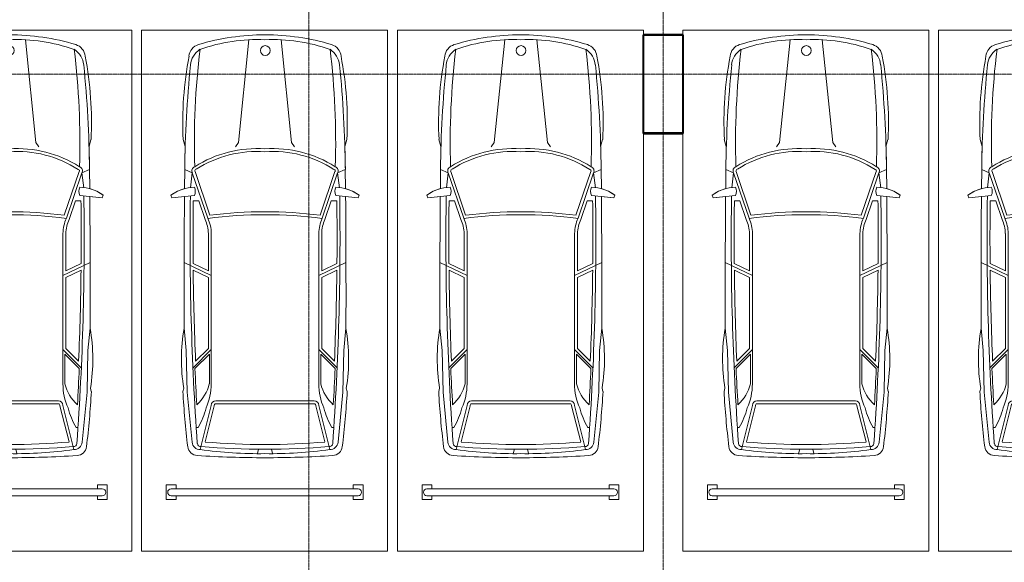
# Model space of a CAD drawing. Header units: millimetres. Extents: x 5617 to 102122, y -9330 to 63558.
# Tile 32 of 56: x 73577 to 83584, y 3138 to 8655. Entities that reach past the tile are written whole.
import ezdxf

# ---------------------------------------------------------------- set-up
doc = ezdxf.new("R2010")
doc.units = ezdxf.units.MM
doc.linetypes.add('ADSK_Линия сетки', pattern=[25, 20, -2.5, 0, -2.5])
doc.linetypes.add('Линия сетки', pattern=[25, 20, -2.5, 0, -2.5])
for name, color, linetype, lineweight in [('Оси', 7, 'Continuous', 9), ('Парковка', 7, 'Continuous', 18), ('Перекрытия', 7, 'Continuous', 18), ('Стены разрез', 7, 'Continuous', 40), ('Элементы узлов', 7, 'Continuous', 18)]:
    doc.layers.add(name, color=color, linetype=linetype, lineweight=lineweight)

# ---------------------------------------------------------------- blocks, each defined once
blk = doc.blocks.new('199_Парковочные места 3 класса и МГН - Средний класс-5604848-МКСС_LB02_-11_400__Кабельные конструкции_Лотки_4')
at = {"layer": 'Парковка', "color": 254, "true_color": 0xcccccc}
for p, q in [((0, -5300), (0, 0)), ((0, 0), (2500, 0)), ((2500, 0), (2500, -5300)), ((2500, -5300), (0, -5300))]:
    blk.add_line(p, q, dxfattribs=at)
at = {"layer": 'Элементы узлов', "color": 254, "true_color": 0xcccccc}
for p, q in [((984, -1142), (1090, -99)), ((1524, -1142), (1418, -99)), ((422, -1114), (442, -1185)), ((422, -1114), (442, -1185)), ((953, -1186), (984, -1142)), ((1555, -1186), (1524, -1142)), ((2085, -1114), (2065, -1185)), ((2065, -1185), (2085, -1114)), ((436, -1612), (438, -1418)), ((438, -1418), (436, -1612)), ((515, -1453), (438, -1418)), ((515, -1453), (497, -1605)), ((515, -1453), (673, -1914)), ((543, -1440), (693, -1881)), ((1965, -1440), (1814, -1881)), ((1992, -1453), (1835, -1914)), ((1992, -1453), (2070, -1418)), ((1992, -1453), (2011, -1605)), ((2072, -1612), (2070, -1418)), ((2072, -1612), (2070, -1418)), ((298, -1678), (308, -1707)), ((298, -1678), (308, -1707)), ((308, -1707), (536, -1683)), ((308, -1707), (435, -1693)), ((2200, -1707), (1972, -1683)), ((2072, -1693), (2200, -1707)), ((2210, -1678), (2200, -1707)), ((2200, -1707), (2210, -1678)), ((580, -1736), (525, -1736)), ((580, -1736), (645, -1925)), ((1927, -1736), (1863, -1925)), ((1927, -1736), (1983, -1736)), ((678, -2069), (678, -2449)), ((708, -2069), (708, -3598)), ((1800, -2069), (1800, -3598)), ((1830, -2069), (1830, -2449)), ((708, -2497), (432, -2363)), ((678, -2449), (523, -2374)), ((1800, -2497), (2076, -2363)), ((1830, -2449), (1984, -2374)), ((678, -2516), (524, -2441)), ((1830, -2516), (1984, -2441)), ((678, -2516), (678, -3237)), ((1830, -2516), (1830, -3237)), ((453, -3260), (432, -3033)), ((2054, -3260), (2076, -3033)), ((463, -3682), (453, -3260)), ((708, -3249), (522, -3435)), ((688, -3297), (542, -3443)), ((678, -3237), (549, -3366)), ((688, -3297), (688, -3598)), ((1800, -3249), (1986, -3435)), ((1820, -3297), (1820, -3598)), ((1820, -3297), (1966, -3443)), ((1830, -3237), (1959, -3366)), ((2045, -3682), (2054, -3260)), ((419, -3676), (428, -3642)), ((428, -3642), (419, -3676)), ((512, -4192), (463, -3682)), ((1996, -4192), (2045, -3682)), ((2088, -3676), (2079, -3642)), ((2088, -3676), (2079, -3642)), ((1254, -3771), (754, -3771)), ((1254, -3801), (754, -3801)), ((1254, -3771), (1754, -3771)), ((1254, -3801), (1754, -3801)), ((708, -3817), (596, -4265)), ((738, -3820), (646, -4189)), ((1770, -3820), (1862, -4189)), ((1800, -3817), (1912, -4265)), ((574, -4042), (555, -4042)), ((1933, -4042), (1953, -4042)), ((1188, -4261), (1177, -4307)), ((1320, -4261), (1331, -4307))]:
    blk.add_line(p, q, dxfattribs=at)
blk.add_circle((1256, -208), 49.6, dxfattribs=at)
for centre, radius, start, end in [((1254, -2377), 2329, 90.0001, 106.8716), ((1254, -2377), 2329, 90.0001, 106.8716), ((1178, -1869), 1772, 87.5536, 109.2869), ((1254, -2377), 2329, 73.1284, 89.9999), ((1254, -2377), 2329, 73.1284, 89.9999), ((1329, -1869), 1772, 70.7131, 92.4464), ((617, -279), 137, 106.8716, 175.0665), ((617, -279), 137, 106.8716, 175.0665), ((710, -376), 215, 123.1556, 174.2587), ((8358, -1141), 7822, 173.0609, 181.8195), ((1797, -376), 215, 5.7413, 56.8444), ((-5850, -1141), 7822, 358.1805, 6.9391), ((1890, -279), 137, 4.9335, 73.1284), ((1890, -279), 137, 4.9335, 73.1284), ((3991, -937), 3573, 169.195, 182.843), ((3991, -937), 3573, 169.195, 182.843), ((-1483, -937), 3573, 357.157, 10.805), ((-1483, -937), 3573, 357.157, 10.805), ((12318, -1543), 11881, 174.2587, 179.4003), ((-9810, -1543), 11881, 0.5997, 5.7413), ((12318, -1543), 11881, 178.2769, 179.4003), ((-9810, -1543), 11881, 0.5997, 1.7231), ((1172, -2380), 1175, 86.0181, 122.5623), ((1172, -2380), 1145, 85.9136, 122.5623), ((1335, -2380), 1175, 57.4377, 93.9819), ((1335, -2380), 1145, 57.2304, 94.0864), ((555, -1432), 44.9, 110.1373, 207.9235), ((1953, -1432), 44.9, 332.0765, 69.8627), ((555, -1432), 14.9, 110.1373, 214.6567), ((1953, -1432), 14.9, 325.3433, 79.1758), ((546, -2020), 422, 91.3449, 125.9666), ((444, -1640), 101, 335.1844, 24.8156), ((2064, -1640), 101, 155.1844, 204.8156), ((1962, -2020), 422, 54.0334, 88.6551), ((546, -2020), 422, 105.0802, 125.9666), ((122295, -2694), 121864, 179.52958, 180.15962), ((122295, -2694), 121864, 179.52958, 180.15962), ((30000, -2118), 29508, 179.1634, 184.0543), ((-27492, -2118), 29508, 355.9457, 0.8366), ((1962, -2020), 422, 54.0334, 74.9198), ((-119787, -2694), 121864, 359.84038, 0.47042), ((-119787, -2694), 121864, 359.84038, 0.47042), ((30000, -2118), 29478, 179.2582, 180.4979), ((-27492, -2118), 29478, 359.5021, 0.7418), ((1254, -6445), 4567, 82.6909, 97.3089), ((1254, -6445), 4597, 82.9964, 97.0033), ((308, -2078), 370, 1.3171, 24.386), ((308, -2078), 400, 1.2667, 24.1731), ((2200, -2078), 400, 155.8269, 178.7333), ((2200, -2078), 370, 155.614, 178.6829), ((30000, -2118), 29478, 180.6284, 182.4261), ((-27492, -2118), 29478, 357.5739, 359.3716), ((2198, -3346), 1794, 169.9492, 189.4665), ((2198, -3346), 1794, 169.9492, 189.4665), ((310, -3346), 1794, 350.5335, 10.0508), ((310, -3346), 1794, 350.5335, 10.0508), ((30000, -2118), 29488, 182.5757, 183.2896), ((-27492, -2118), 29488, 356.7104, 357.4243), ((270, -3492), 431, 312.4417, 345.7397), ((104, -3598), 603, 335.9999, 0.0001), ((2403, -3598), 603, 179.9999, 204.0001), ((2238, -3492), 431, 194.2603, 227.5583), ((9206, -3182), 8801, 183.2167, 186.8835), ((9206, -3182), 8801, 183.2167, 186.8835), ((-6698, -3182), 8801, 353.1165, 356.7833), ((-6698, -3182), 8801, 353.1165, 356.7833), ((754, -3817), 46.1, 90, 180), ((754, -3817), 16.1, 90, 189.7873), ((1754, -3817), 46.1, 0, 90), ((1754, -3817), 16.1, 350.2127, 90), ((-103, -3648), 783, 329.8554, 345.5814), ((2611, -3648), 783, 194.4186, 210.1446), ((593, -4184), 81.1, 185.6929, 272.4229), ((1254, 2689), 6905, 264.9489, 275.0511), ((1915, -4184), 81.1, 267.5771, 354.3071), ((571, -4224), 103, 186.8835, 266.3593), ((571, -4224), 103, 186.8835, 266.3593), ((600, -4202), 33.8, 184.0543, 277.095), ((1185, -180), 4128, 261.7908, 270.9499), ((1254, 3792), 8054, 265.3719, 274.6281), ((1322, -180), 4128, 269.0501, 278.2092), ((1908, -4202), 33.8, 262.905, 355.9457), ((1937, -4224), 103, 273.6407, 353.1165), ((1937, -4224), 103, 273.6407, 353.1165), ((1250, 6442), 10791, 266.3593, 270.0213), ((1250, 6442), 10791, 266.3593, 270.0213), ((1258, 6442), 10791, 269.9787, 273.6407), ((1258, 6442), 10791, 269.9787, 273.6407)]:
    blk.add_arc(centre, radius, start, end, dxfattribs=at)
blk = doc.blocks.new('199_Парковочные места 3 класса и МГН - Средний класс-5604846-МКСС_LB02_-11_400__Кабельные конструкции_Лотки_4')
at = {"layer": 'Парковка', "color": 254, "true_color": 0xcccccc}
for p, q in [((0, -5300), (0, 0)), ((0, 0), (2500, 0)), ((2500, 0), (2500, -5300)), ((250, -4625), (250, -4775)), ((250, -4625), (350, -4625)), ((300, -4665), (2200, -4665)), ((350, -4625), (350, -4665)), ((2150, -4625), (2150, -4665)), ((2150, -4625), (2250, -4625)), ((2250, -4625), (2250, -4775)), ((250, -4775), (350, -4775)), ((300, -4735), (2200, -4735)), ((350, -4735), (350, -4775)), ((2150, -4735), (2150, -4775)), ((2150, -4775), (2250, -4775)), ((2500, -5300), (0, -5300))]:
    blk.add_line(p, q, dxfattribs=at)
for centre, start, end in [((300, -4700), 90, 270), ((2200, -4700), 270, 90)]:
    blk.add_arc(centre, 35, start, end, dxfattribs=at)
at = {"layer": 'Элементы узлов', "color": 254, "true_color": 0xcccccc}
for p, q in [((984, -1142), (1090, -99)), ((1524, -1142), (1418, -99)), ((422, -1114), (442, -1185)), ((422, -1114), (442, -1185)), ((953, -1186), (984, -1142)), ((1555, -1186), (1524, -1142)), ((2085, -1114), (2065, -1185)), ((2065, -1185), (2085, -1114)), ((436, -1612), (438, -1418)), ((438, -1418), (436, -1612)), ((515, -1453), (438, -1418)), ((515, -1453), (497, -1605)), ((515, -1453), (673, -1914)), ((543, -1440), (693, -1881)), ((1965, -1440), (1814, -1881)), ((1992, -1453), (1835, -1914)), ((1992, -1453), (2070, -1418)), ((1992, -1453), (2011, -1605)), ((2072, -1612), (2070, -1418)), ((2072, -1612), (2070, -1418)), ((298, -1678), (308, -1707)), ((298, -1678), (308, -1707)), ((308, -1707), (536, -1683)), ((308, -1707), (435, -1693)), ((2200, -1707), (1972, -1683)), ((2072, -1693), (2200, -1707)), ((2210, -1678), (2200, -1707)), ((2200, -1707), (2210, -1678)), ((580, -1736), (525, -1736)), ((580, -1736), (645, -1925)), ((1927, -1736), (1863, -1925)), ((1927, -1736), (1983, -1736)), ((678, -2069), (678, -2449)), ((708, -2069), (708, -3598)), ((1800, -2069), (1800, -3598)), ((1830, -2069), (1830, -2449)), ((708, -2497), (432, -2363)), ((678, -2449), (523, -2374)), ((1800, -2497), (2076, -2363)), ((1830, -2449), (1984, -2374)), ((678, -2516), (524, -2441)), ((1830, -2516), (1984, -2441)), ((678, -2516), (678, -3237)), ((1830, -2516), (1830, -3237)), ((453, -3260), (432, -3033)), ((2054, -3260), (2076, -3033)), ((463, -3682), (453, -3260)), ((708, -3249), (522, -3435)), ((688, -3297), (542, -3443)), ((678, -3237), (549, -3366)), ((688, -3297), (688, -3598)), ((1800, -3249), (1986, -3435)), ((1820, -3297), (1820, -3598)), ((1820, -3297), (1966, -3443)), ((1830, -3237), (1959, -3366)), ((2045, -3682), (2054, -3260)), ((419, -3676), (428, -3642)), ((428, -3642), (419, -3676)), ((512, -4192), (463, -3682)), ((1996, -4192), (2045, -3682)), ((2088, -3676), (2079, -3642)), ((2088, -3676), (2079, -3642)), ((1254, -3771), (754, -3771)), ((1254, -3801), (754, -3801)), ((1254, -3771), (1754, -3771)), ((1254, -3801), (1754, -3801)), ((708, -3817), (596, -4265)), ((738, -3820), (646, -4189)), ((1770, -3820), (1862, -4189)), ((1800, -3817), (1912, -4265)), ((574, -4042), (555, -4042)), ((1933, -4042), (1953, -4042)), ((1188, -4261), (1177, -4307)), ((1320, -4261), (1331, -4307))]:
    blk.add_line(p, q, dxfattribs=at)
blk.add_circle((1256, -208), 49.6, dxfattribs=at)
for centre, radius, start, end in [((1254, -2377), 2329, 90.0001, 106.8716), ((1254, -2377), 2329, 90.0001, 106.8716), ((1178, -1869), 1772, 87.5536, 109.2869), ((1254, -2377), 2329, 73.1284, 89.9999), ((1254, -2377), 2329, 73.1284, 89.9999), ((1329, -1869), 1772, 70.7131, 92.4464), ((617, -279), 137, 106.8716, 175.0665), ((617, -279), 137, 106.8716, 175.0665), ((710, -376), 215, 123.1556, 174.2587), ((8358, -1141), 7822, 173.0609, 181.8195), ((1797, -376), 215, 5.7413, 56.8444), ((-5850, -1141), 7822, 358.1805, 6.9391), ((1890, -279), 137, 4.9335, 73.1284), ((1890, -279), 137, 4.9335, 73.1284), ((3991, -937), 3573, 169.195, 182.843), ((3991, -937), 3573, 169.195, 182.843), ((-1483, -937), 3573, 357.157, 10.805), ((-1483, -937), 3573, 357.157, 10.805), ((12318, -1543), 11881, 174.2587, 179.4003), ((-9810, -1543), 11881, 0.5997, 5.7413), ((12318, -1543), 11881, 178.2769, 179.4003), ((-9810, -1543), 11881, 0.5997, 1.7231), ((1172, -2380), 1175, 86.0181, 122.5623), ((1172, -2380), 1145, 85.9136, 122.5623), ((1335, -2380), 1175, 57.4377, 93.9819), ((1335, -2380), 1145, 57.2304, 94.0864), ((555, -1432), 44.9, 110.1373, 207.9235), ((1953, -1432), 44.9, 332.0765, 69.8627), ((555, -1432), 14.9, 110.1373, 214.6567), ((1953, -1432), 14.9, 325.3433, 79.1758), ((546, -2020), 422, 91.3449, 125.9666), ((444, -1640), 101, 335.1844, 24.8156), ((2064, -1640), 101, 155.1844, 204.8156), ((1962, -2020), 422, 54.0334, 88.6551), ((546, -2020), 422, 105.0802, 125.9666), ((122295, -2694), 121864, 179.52958, 180.15962), ((122295, -2694), 121864, 179.52958, 180.15962), ((30000, -2118), 29508, 179.1634, 184.0543), ((-27492, -2118), 29508, 355.9457, 0.8366), ((1962, -2020), 422, 54.0334, 74.9198), ((-119787, -2694), 121864, 359.84038, 0.47042), ((-119787, -2694), 121864, 359.84038, 0.47042), ((30000, -2118), 29478, 179.2582, 180.4979), ((-27492, -2118), 29478, 359.5021, 0.7418), ((1254, -6445), 4567, 82.6909, 97.3089), ((1254, -6445), 4597, 82.9964, 97.0033), ((308, -2078), 370, 1.3171, 24.386), ((308, -2078), 400, 1.2667, 24.1731), ((2200, -2078), 400, 155.8269, 178.7333), ((2200, -2078), 370, 155.614, 178.6829), ((30000, -2118), 29478, 180.6284, 182.4261), ((-27492, -2118), 29478, 357.5739, 359.3716), ((2198, -3346), 1794, 169.9492, 189.4665), ((2198, -3346), 1794, 169.9492, 189.4665), ((310, -3346), 1794, 350.5335, 10.0508), ((310, -3346), 1794, 350.5335, 10.0508), ((30000, -2118), 29488, 182.5757, 183.2896), ((-27492, -2118), 29488, 356.7104, 357.4243), ((270, -3492), 431, 312.4417, 345.7397), ((104, -3598), 603, 335.9999, 0.0001), ((2403, -3598), 603, 179.9999, 204.0001), ((2238, -3492), 431, 194.2603, 227.5583), ((9206, -3182), 8801, 183.2167, 186.8835), ((9206, -3182), 8801, 183.2167, 186.8835), ((-6698, -3182), 8801, 353.1165, 356.7833), ((-6698, -3182), 8801, 353.1165, 356.7833), ((754, -3817), 46.1, 90, 180), ((754, -3817), 16.1, 90, 189.7873), ((1754, -3817), 46.1, 0, 90), ((1754, -3817), 16.1, 350.2127, 90), ((-103, -3648), 783, 329.8554, 345.5814), ((2611, -3648), 783, 194.4186, 210.1446), ((593, -4184), 81.1, 185.6929, 272.4229), ((1254, 2689), 6905, 264.9489, 275.0511), ((1915, -4184), 81.1, 267.5771, 354.3071), ((571, -4224), 103, 186.8835, 266.3593), ((571, -4224), 103, 186.8835, 266.3593), ((600, -4202), 33.8, 184.0543, 277.095), ((1185, -180), 4128, 261.7908, 270.9499), ((1254, 3792), 8054, 265.3719, 274.6281), ((1322, -180), 4128, 269.0501, 278.2092), ((1908, -4202), 33.8, 262.905, 355.9457), ((1937, -4224), 103, 273.6407, 353.1165), ((1937, -4224), 103, 273.6407, 353.1165), ((1250, 6442), 10791, 266.3593, 270.0213), ((1250, 6442), 10791, 266.3593, 270.0213), ((1258, 6442), 10791, 269.9787, 273.6407), ((1258, 6442), 10791, 269.9787, 273.6407)]:
    blk.add_arc(centre, radius, start, end, dxfattribs=at)
blk = doc.blocks.new('199_Парковочные места 3 класса и МГН - Средний класс-V29-МКСС_LB02_-11_400__Кабельные конструкции_Лотки_4')
at = {"layer": 'Парковка', "color": 254, "true_color": 0xcccccc}
for p, q in [((0, -5229), (0, 0)), ((0, 0), (2500, 0)), ((2500, 0), (2500, -5300)), ((250, -4625), (250, -4775)), ((250, -4625), (350, -4625)), ((300, -4665), (2200, -4665)), ((350, -4625), (350, -4665)), ((2150, -4625), (2150, -4665)), ((2150, -4625), (2250, -4625)), ((2250, -4625), (2250, -4775)), ((250, -4775), (350, -4775)), ((300, -4735), (2200, -4735)), ((350, -4735), (350, -4775)), ((2150, -4735), (2150, -4775)), ((2150, -4775), (2250, -4775)), ((0, -5300), (0, -5231)), ((102, -5300), (0, -5300)), ((2500, -5300), (105, -5300))]:
    blk.add_line(p, q, dxfattribs=at)
for centre, start, end in [((300, -4700), 90, 270), ((2200, -4700), 270, 90)]:
    blk.add_arc(centre, 35, start, end, dxfattribs=at)
at = {"layer": 'Элементы узлов', "color": 254, "true_color": 0xcccccc}
for p, q in [((984, -1142), (1090, -99)), ((1524, -1142), (1418, -99)), ((422, -1114), (442, -1185)), ((422, -1114), (442, -1185)), ((953, -1186), (984, -1142)), ((1555, -1186), (1524, -1142)), ((2085, -1114), (2065, -1185)), ((2065, -1185), (2085, -1114)), ((436, -1612), (438, -1418)), ((438, -1418), (436, -1612)), ((515, -1453), (438, -1418)), ((515, -1453), (497, -1605)), ((515, -1453), (673, -1914)), ((543, -1440), (693, -1881)), ((1965, -1440), (1814, -1881)), ((1992, -1453), (1835, -1914)), ((1992, -1453), (2070, -1418)), ((1992, -1453), (2011, -1605)), ((2072, -1612), (2070, -1418)), ((2072, -1612), (2070, -1418)), ((298, -1678), (308, -1707)), ((298, -1678), (308, -1707)), ((308, -1707), (536, -1683)), ((308, -1707), (435, -1693)), ((2200, -1707), (1972, -1683)), ((2072, -1693), (2200, -1707)), ((2210, -1678), (2200, -1707)), ((2200, -1707), (2210, -1678)), ((580, -1736), (525, -1736)), ((580, -1736), (645, -1925)), ((1927, -1736), (1863, -1925)), ((1927, -1736), (1983, -1736)), ((678, -2069), (678, -2449)), ((708, -2069), (708, -3598)), ((1800, -2069), (1800, -3598)), ((1830, -2069), (1830, -2449)), ((708, -2497), (432, -2363)), ((678, -2449), (523, -2374)), ((1800, -2497), (2076, -2363)), ((1830, -2449), (1984, -2374)), ((678, -2516), (524, -2441)), ((1830, -2516), (1984, -2441)), ((678, -2516), (678, -3237)), ((1830, -2516), (1830, -3237)), ((453, -3260), (432, -3033)), ((2054, -3260), (2076, -3033)), ((463, -3682), (453, -3260)), ((708, -3249), (522, -3435)), ((688, -3297), (542, -3443)), ((678, -3237), (549, -3366)), ((688, -3297), (688, -3598)), ((1800, -3249), (1986, -3435)), ((1820, -3297), (1820, -3598)), ((1820, -3297), (1966, -3443)), ((1830, -3237), (1959, -3366)), ((2045, -3682), (2054, -3260)), ((419, -3676), (428, -3642)), ((428, -3642), (419, -3676)), ((512, -4192), (463, -3682)), ((1996, -4192), (2045, -3682)), ((2088, -3676), (2079, -3642)), ((2088, -3676), (2079, -3642)), ((1254, -3771), (754, -3771)), ((1254, -3801), (754, -3801)), ((1254, -3771), (1754, -3771)), ((1254, -3801), (1754, -3801)), ((708, -3817), (596, -4265)), ((738, -3820), (646, -4189)), ((1770, -3820), (1862, -4189)), ((1800, -3817), (1912, -4265)), ((574, -4042), (555, -4042)), ((1933, -4042), (1953, -4042)), ((1188, -4261), (1177, -4307)), ((1320, -4261), (1331, -4307))]:
    blk.add_line(p, q, dxfattribs=at)
blk.add_circle((1256, -208), 49.6, dxfattribs=at)
for centre, radius, start, end in [((1254, -2377), 2329, 90.0001, 106.8716), ((1254, -2377), 2329, 90.0001, 106.8716), ((1178, -1869), 1772, 87.5536, 109.2869), ((1254, -2377), 2329, 73.1284, 89.9999), ((1254, -2377), 2329, 73.1284, 89.9999), ((1329, -1869), 1772, 70.7131, 92.4464), ((617, -279), 137, 106.8716, 175.0665), ((617, -279), 137, 106.8716, 175.0665), ((710, -376), 215, 123.1556, 174.2587), ((8358, -1141), 7822, 173.0609, 181.8195), ((1797, -376), 215, 5.7413, 56.8444), ((-5850, -1141), 7822, 358.1805, 6.9391), ((1890, -279), 137, 4.9335, 73.1284), ((1890, -279), 137, 4.9335, 73.1284), ((3991, -937), 3573, 169.195, 182.843), ((3991, -937), 3573, 169.195, 182.843), ((-1483, -937), 3573, 357.157, 10.805), ((-1483, -937), 3573, 357.157, 10.805), ((12318, -1543), 11881, 174.2587, 179.4003), ((-9810, -1543), 11881, 0.5997, 5.7413), ((12318, -1543), 11881, 178.2769, 179.4003), ((-9810, -1543), 11881, 0.5997, 1.7231), ((1172, -2380), 1175, 86.0181, 122.5623), ((1172, -2380), 1145, 85.9136, 122.5623), ((1335, -2380), 1175, 57.4377, 93.9819), ((1335, -2380), 1145, 57.2304, 94.0864), ((555, -1432), 44.9, 110.1373, 207.9235), ((1953, -1432), 44.9, 332.0765, 69.8627), ((555, -1432), 14.9, 110.1373, 214.6567), ((1953, -1432), 14.9, 325.3433, 79.1758), ((546, -2020), 422, 91.3449, 125.9666), ((444, -1640), 101, 335.1844, 24.8156), ((2064, -1640), 101, 155.1844, 204.8156), ((1962, -2020), 422, 54.0334, 88.6551), ((546, -2020), 422, 105.0802, 125.9666), ((122295, -2694), 121864, 179.52958, 180.15962), ((122295, -2694), 121864, 179.52958, 180.15962), ((30000, -2118), 29508, 179.1634, 184.0543), ((-27492, -2118), 29508, 355.9457, 0.8366), ((1962, -2020), 422, 54.0334, 74.9198), ((-119787, -2694), 121864, 359.84038, 0.47042), ((-119787, -2694), 121864, 359.84038, 0.47042), ((30000, -2118), 29478, 179.2582, 180.4979), ((-27492, -2118), 29478, 359.5021, 0.7418), ((1254, -6445), 4567, 82.6909, 97.3089), ((1254, -6445), 4597, 82.9964, 97.0033), ((308, -2078), 370, 1.3171, 24.386), ((308, -2078), 400, 1.2667, 24.1731), ((2200, -2078), 400, 155.8269, 178.7333), ((2200, -2078), 370, 155.614, 178.6829), ((30000, -2118), 29478, 180.6284, 182.4261), ((-27492, -2118), 29478, 357.5739, 359.3716), ((2198, -3346), 1794, 169.9492, 189.4665), ((2198, -3346), 1794, 169.9492, 189.4665), ((310, -3346), 1794, 350.5335, 10.0508), ((310, -3346), 1794, 350.5335, 10.0508), ((30000, -2118), 29488, 182.5757, 183.2896), ((-27492, -2118), 29488, 356.7104, 357.4243), ((270, -3492), 431, 312.4417, 345.7397), ((104, -3598), 603, 335.9999, 0.0001), ((2403, -3598), 603, 179.9999, 204.0001), ((2238, -3492), 431, 194.2603, 227.5583), ((9206, -3182), 8801, 183.2167, 186.8835), ((9206, -3182), 8801, 183.2167, 186.8835), ((-6698, -3182), 8801, 353.1165, 356.7833), ((-6698, -3182), 8801, 353.1165, 356.7833), ((754, -3817), 46.1, 90, 180), ((754, -3817), 16.1, 90, 189.7873), ((1754, -3817), 46.1, 0, 90), ((1754, -3817), 16.1, 350.2127, 90), ((-103, -3648), 783, 329.8554, 345.5814), ((2611, -3648), 783, 194.4186, 210.1446), ((593, -4184), 81.1, 185.6929, 272.4229), ((1254, 2689), 6905, 264.9489, 275.0511), ((1915, -4184), 81.1, 267.5771, 354.3071), ((571, -4224), 103, 186.8835, 266.3593), ((571, -4224), 103, 186.8835, 266.3593), ((600, -4202), 33.8, 184.0543, 277.095), ((1185, -180), 4128, 261.7908, 270.9499), ((1254, 3792), 8054, 265.3719, 274.6281), ((1322, -180), 4128, 269.0501, 278.2092), ((1908, -4202), 33.8, 262.905, 355.9457), ((1937, -4224), 103, 273.6407, 353.1165), ((1937, -4224), 103, 273.6407, 353.1165), ((1250, 6442), 10791, 266.3593, 270.0213), ((1250, 6442), 10791, 266.3593, 270.0213), ((1258, 6442), 10791, 269.9787, 273.6407), ((1258, 6442), 10791, 269.9787, 273.6407)]:
    blk.add_arc(centre, radius, start, end, dxfattribs=at)
blk = doc.blocks.new('135_SLK_GD_AR_rvt-1-МКСС_LB02_-11_400__Кабельные конструкции_Лотки_4')
at = {"layer": 'Перекрытия', "color": 254, "true_color": 0xcccccc}
for p, q in [((132950, 7500), (132950, 8500)), ((132950, 8500), (133350, 8500)), ((133350, 8500), (133350, 7500)), ((133350, 7500), (132950, 7500))]:
    blk.add_line(p, q, dxfattribs=at)
at = {"layer": 'Стены разрез', "color": 254, "true_color": 0xcccccc}
for p, q in [((132950, 8502), (132948, 8502)), ((132948, 8502), (132948, 7498)), ((133352, 8502), (132950, 8502)), ((132950, 7500), (132950, 8500)), ((132950, 8500), (133350, 8500)), ((133350, 8500), (133350, 7500)), ((133352, 8500), (133352, 8502)), ((133352, 7498), (133352, 8500)), ((132948, 7498), (132950, 7498)), ((133350, 7500), (132950, 7500)), ((132950, 7498), (133350, 7498)), ((133350, 7498), (133352, 7498))]:
    blk.add_line(p, q, dxfattribs=at)
at = {"layer": 'Парковка', "color": 254, "lineweight": 18, "true_color": 0xcccccc}
for name, p in [('199_Парковочные места 3 класса и МГН - Средний класс-V29-МКСС_LB02_-11_400__Кабельные конструкции_Лотки_4', (125250, 8550)), ('199_Парковочные места 3 класса и МГН - Средний класс-5604846-МКСС_LB02_-11_400__Кабельные конструкции_Лотки_4', (127850, 8550)), ('199_Парковочные места 3 класса и МГН - Средний класс-5604846-МКСС_LB02_-11_400__Кабельные конструкции_Лотки_4', (130450, 8550)), ('199_Парковочные места 3 класса и МГН - Средний класс-5604846-МКСС_LB02_-11_400__Кабельные конструкции_Лотки_4', (133350, 8550)), ('199_Парковочные места 3 класса и МГН - Средний класс-5604848-МКСС_LB02_-11_400__Кабельные конструкции_Лотки_4', (135950, 8550))]:
    blk.add_blockref(name, p, dxfattribs=at)

msp = doc.modelspace()

# ---------------------------------------------------------------- linework, layer by layer
at = {"layer": 'Оси', "linetype": 'Линия сетки'}
for p, q in [((76516.7, -8455.2), (76516.7, 63558.3)), ((80116.7, -8455.2), (80116.7, 63558.3))]:
    msp.add_line(p, q, dxfattribs=at)
at = {"layer": 'Оси', "linetype": 'ADSK_Линия сетки'}
msp.add_line((101274.3, 8100), (28269.9, 8100), dxfattribs=at)

# ---------------------------------------------------------------- block references
at = {"lineweight": 5}
msp.add_blockref('135_SLK_GD_AR_rvt-1-МКСС_LB02_-11_400__Кабельные конструкции_Лотки_4', (-53033.3, 0), dxfattribs=at)

doc.saveas('drawing.dxf')
